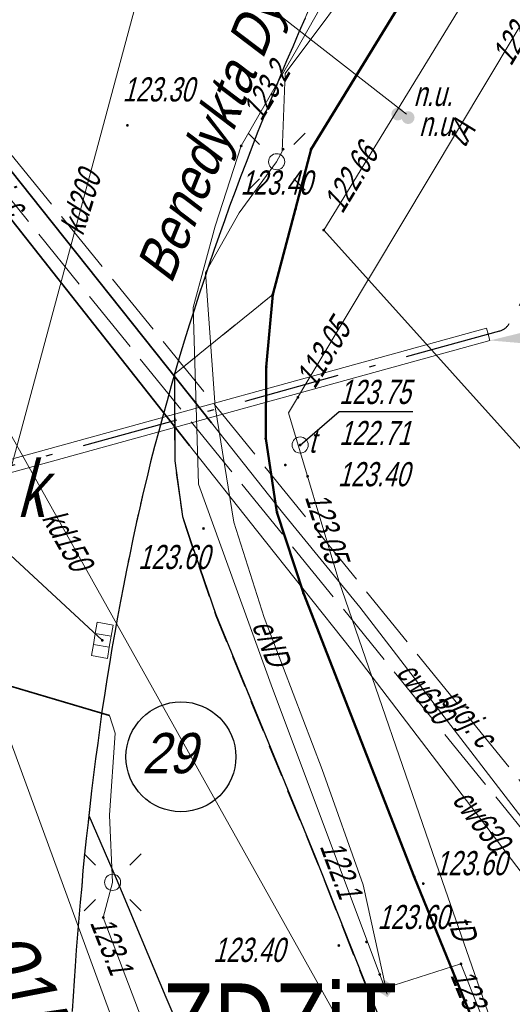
# Model space of a CAD drawing. Extents: x 7463256 to 7464485, y 5957341 to 5958260.
# Tile 84 of 256: x 7463676 to 7463692, y 5957455 to 5957485. Entities that reach past the tile are written whole.
import ezdxf
from ezdxf import colors
from ezdxf.entities.mleader import LeaderData, LeaderLine
from ezdxf.enums import TextEntityAlignment as Align
from ezdxf.math import Vec2, Vec3

# ---------------------------------------------------------------- set-up
doc = ezdxf.new("R2010")
doc.units = 0
doc.header["$MEASUREMENT"] = 0
for name, pattern in [('1.5_0.5', [2, 1.5, -0.5]), ('218-500', [1, 0.5, -0.5]), ('GAK', [5.2, 3, -1, 0.2, -1]), ('l219_500', [0]), ('mz1.0_0.5', [1.5, 1, -0.5]), ('mz2.0_0.5', [2.5, 2, -0.5])]:
    doc.linetypes.add(name, pattern=pattern)
doc.layers.get('0').update_dxf_attribs({"color": 2, "linetype": 'CONTINUOUS', "lineweight": 5})
for name, color, linetype in [('203-Punkt załamania granicy działki nie stabilizowany', 7, 'CONTINUOUS'), ('208-Numer lub nazwa obrębu', 7, 'CONTINUOUS'), ('218-Granica użytku', 7, 'CONTINUOUS'), ('219-Linia granicy', 7, 'CONTINUOUS'), ('994-Nazwa ulicy', 7, 'CONTINUOUS'), ('@dzialki', 6, 'CONTINUOUS'), ('chodnik (powierzchnia)', 7, 'CONTINUOUS'), ('jezdnia (powierzchnia)', 7, 'CONTINUOUS'), ('komora podziemna - przewód kanalizacyjny (powierzchnia)-Atr17', 7, 'CONTINUOUS'), ('kratka ściekowa (punkt)', 7, 'CONTINUOUS'), ('krawężnik (linia)', 7, 'CONTINUOUS'), ('latarnia na słupie lub maszcie (punkt)', 7, 'CONTINUOUS'), ('niezidentyfikowane urządzenie techniczne - siec wodociągowa (punkt)', 7, 'CONTINUOUS'), ('niezidentyfikowane urządzenie techniczne - siec wodociągowa (punkt)-Atr17', 7, 'CONTINUOUS'), ('przewód ciepłowniczy (linia)', 7, 'CONTINUOUS'), ('przewód ciepłowniczy (linia)-Atr1', 7, 'CONTINUOUS'), ('przewód ciepłowniczy - projektowany lub w budowie (linia) - ob. projektowany', 7, 'CONTINUOUS'), ('przewód ciepłowniczy - projektowany lub w budowie (linia) - ob. projektowany-Atr1', 7, 'CONTINUOUS'), ('przewód elektroenergetyczny (linia)', 7, 'CONTINUOUS'), ('przewód elektroenergetyczny (linia)-Atr1', 7, 'CONTINUOUS'), ('przewód gazowy (linia)', 7, 'CONTINUOUS'), ('przewód kanalizacyjny (linia)', 7, 'CONTINUOUS'), ('przewód kanalizacyjny (linia)-Atr1', 7, 'CONTINUOUS'), ('przewód telekomunikacyjny (linia)', 7, 'CONTINUOUS'), ('przewód telekomunikacyjny (linia)-Atr1', 7, 'CONTINUOUS'), ('przewód wodociągowy (linia)', 7, 'CONTINUOUS'), ('punkt o określonej wysokości (sieć elektroenergetyczna)', 7, 'CONTINUOUS'), ('punkt o określonej wysokości (sieć elektroenergetyczna)-Atr2', 7, 'CONTINUOUS'), ('punkt o określonej wysokości (sieć gazowa)', 7, 'CONTINUOUS'), ('punkt o określonej wysokości (sieć gazowa)-Atr2', 7, 'CONTINUOUS'), ('punkt o określonej wysokości (sieć kanalizacyjna)', 7, 'CONTINUOUS'), ('punkt o określonej wysokości (sieć telekomunikacyjna)', 7, 'CONTINUOUS'), ('punkt o określonej wysokości (sieć telekomunikacyjna)-Atr2', 7, 'CONTINUOUS'), ('punkt o określonej wysokości (sieć telekomunikacyjna)-Atr3', 7, 'CONTINUOUS'), ('punkt wysokościowy sztuczny', 7, 'CONTINUOUS'), ('punkt wysokościowy sztuczny-Atr2', 7, 'CONTINUOUS'), ('rura ochronna - przewód ciepłowniczy (linia)', 7, 'CONTINUOUS'), ('rura ochronna - przewód elektroenergetyczny (linia)', 7, 'CONTINUOUS'), ('słup (punkt)', 7, 'CONTINUOUS'), ('właz okrągły - siec telekomunikacyjna (punkt)', 7, 'CONTINUOUS'), ('właz okrągły - siec telekomunikacyjna (punkt)-Atr17', 7, 'CONTINUOUS'), ('złącze kablowe - siec elektroenergetyczna (punkt)', 7, 'CONTINUOUS')]:
    doc.layers.add(name, color=color, linetype=linetype)
for name, color, linetype, lineweight in [('@proj.rury', 7, 'CONTINUOUS', 20), ('____proj LSN', 1, 'CONTINUOUS', 5), ('OBMBS-21-18876-opis proj', 1, 'CONTINUOUS', 18)]:
    doc.layers.add(name, color=color, linetype=linetype, lineweight=lineweight)
doc.layers.add('@Właściciele', color=6, linetype='CONTINUOUS', lineweight=20, plot=False)
doc.styles.get("Standard").update_dxf_attribs({"font": 'txt', "width": 0.75})

# ---------------------------------------------------------------- blocks, each defined once
blk = doc.blocks.new('PW01')
at = {"linetype": 'Continuous', "lineweight": 13}
h = blk.add_hatch(color=0, dxfattribs=at)
edge = h.paths.add_edge_path()
edge.add_arc((0, 0), 0.045, 0, 360)
blk = doc.blocks.new('US05')
at = {"color": 0, "linetype": 'Continuous', "lineweight": 13}
for p, q in [((-0.525, -0.25), (-0.525, 0.25)), ((-0.525, 0.25), (-0.175, 0.25)), ((-0.175, -0.25), (-0.175, 0.25)), ((-0.175, 0.25), (0.175, 0.25)), ((0.175, -0.25), (0.175, 0.25)), ((0.175, 0.25), (0.525, 0.25)), ((0.525, -0.25), (0.525, 0.25)), ((-0.525, -0.25), (-0.175, -0.25)), ((-0.175, -0.25), (0.175, -0.25)), ((0.175, -0.25), (0.525, -0.25))]:
    blk.add_line(p, q, dxfattribs=at)
blk = doc.blocks.new('SM011')
at = {"color": 0, "linetype": 'Continuous', "lineweight": 13}
for p, q in [((-0.53, 0.531), (-0.883, 0.884)), ((0.531, 0.531), (0.884, 0.884)), ((-0.53, -0.53), (-0.883, -0.883)), ((0.531, -0.53), (0.884, -0.883))]:
    blk.add_line(p, q, dxfattribs=at)
blk = doc.blocks.new('SM04')
at = {"color": 0, "linetype": 'Continuous', "lineweight": 13}
blk.add_circle((0, 0), 0.25, dxfattribs=at)
blk = doc.blocks.new('PW02')
at = {"linetype": 'Continuous', "lineweight": 13}
h = blk.add_hatch(color=0, dxfattribs=at)
edge = h.paths.add_edge_path()
edge.add_arc((0, 0), 0.045, 0, 360)
blk = doc.blocks.new('US22')
at = {"color": 0, "linetype": 'Continuous', "lineweight": 13}
blk.add_circle((0, 0), 0.25, dxfattribs=at)
blk = doc.blocks.new('US29')
at = {"color": 0, "linetype": 'Continuous', "lineweight": 0}
blk.add_solid([(-0.193, -0.222), (-0.193, 0.178), (0.207, -0.222), (0.207, 0.178)], dxfattribs=at)
blk = doc.blocks.new('US30')
at = {"linetype": 'Continuous', "lineweight": 0}
h = blk.add_hatch(color=0, dxfattribs=at)
edge = h.paths.add_edge_path()
edge.add_arc((0, 0), 0.2, 0, 360)
blk = doc.blocks.new('203')
at = {"linetype": 'Continuous', "lineweight": 0}
h = blk.add_hatch(color=0, dxfattribs=at)
edge = h.paths.add_edge_path()
edge.add_arc((0, 0), 0.045, 0, 360)

msp = doc.modelspace()

# ---------------------------------------------------------------- linework, layer by layer
at = {"layer": '218-Granica użytku', "color": 3, "linetype": '218-500', "lineweight": 18, "flags": 128}
for points in [[(7463685.34, 5957481.22), (7463699.15, 5957503.75)], [(7463684.86, 5957479.37), (7463685.34, 5957481.22)], [(7463684.15, 5957476.71), (7463684.86, 5957479.37)], [(7463683.95, 5957474.46), (7463684.15, 5957476.71)], [(7463683.93, 5957472.24), (7463683.95, 5957474.46)], [(7463684.28, 5957469.96), (7463683.93, 5957472.24)], [(7463685.1, 5957467.44), (7463684.28, 5957469.96)], [(7463688.54, 5957458.64), (7463685.1, 5957467.44)], [(7463692.06, 5957450), (7463688.54, 5957458.64)]]:
    msp.add_lwpolyline(points, dxfattribs=at)
at = {"layer": '219-Linia granicy', "color": 3, "linetype": 'l219_500', "lineweight": 50, "flags": 128}
for points in [[(7463699.15, 5957503.75), (7463685.34, 5957481.22)], [(7463685.34, 5957481.22), (7463684.86, 5957479.37)], [(7463684.86, 5957479.37), (7463684.15, 5957476.71)], [(7463684.15, 5957476.71), (7463683.95, 5957474.46)], [(7463683.95, 5957474.46), (7463683.93, 5957472.24)], [(7463684.28, 5957469.96), (7463683.93, 5957472.24)], [(7463685.1, 5957467.44), (7463684.28, 5957469.96)], [(7463688.54, 5957458.64), (7463685.1, 5957467.44)], [(7463692.06, 5957450), (7463688.54, 5957458.64)]]:
    msp.add_lwpolyline(points, dxfattribs=at)
at = {"layer": '@dzialki', "lineweight": 30}
msp.add_circle((7463681.3, 5957462.365), 1.705, dxfattribs=at)
at = {"layer": '@proj.rury'}
for p, q in [((7463659.141, 5957466.949), (7463690.784, 5957475.67)), ((7463690.784, 5957475.67), (7463690.837, 5957475.478)), ((7463659.247, 5957466.563), (7463690.89, 5957475.285)), ((7463690.89, 5957475.285), (7463690.837, 5957475.478))]:
    msp.add_line(p, q, dxfattribs=at)
at = {"layer": 'chodnik (powierzchnia)', "color": 7, "linetype": 'mz1.0_0.5', "lineweight": 18, "flags": 128}
msp.add_lwpolyline([(7463684.15, 5957476.71), (7463681.1, 5957474.24), (7463681.13, 5957474.35), (7463681.27, 5957474.82), (7463681.41, 5957475.29), (7463681.56, 5957475.76), (7463681.71, 5957476.22), (7463681.86, 5957476.69), (7463682.01, 5957477.15), (7463682.17, 5957477.62), (7463682.32, 5957478.08), (7463682.49, 5957478.54), (7463682.65, 5957479), (7463682.81, 5957479.45), (7463682.98, 5957479.91), (7463683.15, 5957480.36), (7463683.32, 5957480.81), (7463683.5, 5957481.27), (7463683.67, 5957481.72), (7463683.85, 5957482.17), (7463684.03, 5957482.61), (7463684.21, 5957483.06), (7463684.39, 5957483.51), (7463684.58, 5957483.96), (7463684.77, 5957484.4), (7463684.96, 5957484.85), (7463685.15, 5957485.29), (7463685.35, 5957485.73), (7463685.55, 5957486.16), (7463685.76, 5957486.59), (7463685.97, 5957487.02), (7463686.19, 5957487.45), (7463686.42, 5957487.87), (7463686.65, 5957488.29), (7463686.89, 5957488.7), (7463687.14, 5957489.11), (7463687.39, 5957489.52), (7463696.94, 5957505.36), (7463700.32, 5957510.77), (7463700.31, 5957510.77), (7463703.33, 5957511.61), (7463716.54, 5957530.41), (7463716.06, 5957530.69), (7463725.52, 5957546.07), (7463726.49, 5957547.9), (7463727.04, 5957547.64), (7463737.29, 5957566.06), (7463738.77, 5957566.02), (7463740.12, 5957565.67), (7463741.42, 5957565.08), (7463738.09, 5957559.3), (7463734.01, 5957551.93), (7463733.52, 5957550.92), (7463729.63, 5957544.14), (7463727.92, 5957541.24), (7463719.88, 5957528.11), (7463715.87, 5957522.25), (7463704.74, 5957506.57), (7463704.75, 5957506.57), (7463700.93, 5957505.96), (7463699.58, 5957503.72), (7463695.24, 5957496.57), (7463694.43, 5957496.16), (7463689.6, 5957488.14), (7463685.34, 5957481.22), (7463684.86, 5957479.37)], close=True, dxfattribs=at)
msp.add_lwpolyline([(7463691.135, 5957439.031), (7463691.26, 5957440.16), (7463691.37, 5957441.09), (7463691.2, 5957443.13), (7463690.99, 5957444.4), (7463690.72, 5957445.69), (7463690.22, 5957447.06), (7463689.79, 5957448.13), (7463688.83, 5957450.77), (7463688.41, 5957451.85), (7463686.92, 5957455.54), (7463685.46, 5957459.25), (7463683.92, 5957462.99), (7463682.38, 5957466.74), (7463681.64, 5957468.91), (7463681.35, 5957469.78), (7463681.11, 5957471.51), (7463681.1, 5957474.24), (7463684.15, 5957476.71), (7463683.95, 5957474.46), (7463683.93, 5957472.24), (7463684.28, 5957469.96), (7463685.1, 5957467.44), (7463688.54, 5957458.64), (7463692.06, 5957450), (7463693.1, 5957447.03), (7463693.83, 5957442.54), (7463693.889, 5957441.063)], dxfattribs=at)
at = {"layer": 'jezdnia (powierzchnia)', "color": 7, "linetype": '1.5_0.5', "lineweight": 18, "flags": 128}
msp.add_lwpolyline([(7464435.78, 5957969.39), (7464432.43, 5957972.86), (7464429.42, 5957974.41), (7464426.04, 5957975.11), (7464423.57, 5957975.29), (7464415.47, 5957975.65), (7464371.24, 5957977.61), (7464365.3, 5957977.72), (7464358.84, 5957977.54), (7464346.65, 5957976.28), (7464334.12, 5957974.86), (7464314.08, 5957972.37), (7464311.27, 5957971.79), (7464308.65, 5957970.79), (7464306.54, 5957969.49), (7464304.63, 5957967.74), (7464302.38, 5957964.84), (7464301.74, 5957963.57), (7464301.19, 5957962.16), (7464300.69, 5957960.13), (7464300.42, 5957957.35), (7464300.44, 5957956.63), (7464301.34, 5957947.07), (7464297.39, 5957932.65), (7464296.35, 5957938.67), (7464295.41, 5957944.67), (7464295.17, 5957946.64), (7464294.07, 5957955.56), (7464293.61, 5957956.95), (7464292.71, 5957958.8), (7464291.04, 5957961.16), (7464288.7, 5957963.43), (7464286.48, 5957964.87), (7464282.67, 5957966.24), (7464279.68, 5957966.6), (7464275.55, 5957966.1), (7464272.53, 5957965.24), (7464268.15, 5957963.7), (7464261.6, 5957961.09), (7464256.13, 5957958.63), (7464254.19, 5957957.73), (7464203.13, 5957927.95), (7464201.44, 5957926.95), (7464180.61, 5957914.62), (7464165.37, 5957905.54), (7464161.93, 5957903.53), (7464100.25, 5957867.28), (7464064.71, 5957846.22), (7464055.2, 5957840.55), (7464053.84, 5957839.49), (7464052.69, 5957837.84), (7464051.91, 5957836.3), (7464051.31, 5957834.34), (7464051.05, 5957832.31), (7464051.31, 5957830.32), (7464051.63, 5957829.49), (7464053.32, 5957826.48), (7464047.06, 5957824.65), (7464046.37, 5957825.86), (7464044.81, 5957827.52), (7464043.6, 5957828.27), (7464042.09, 5957829.03), (7464040.11, 5957829.49), (7464038.12, 5957829.49), (7464036.05, 5957829.05), (7464034.47, 5957828.33), (7463990.77, 5957802.57), (7463984.67, 5957799.1), (7463963.97, 5957788.11), (7463953.9, 5957782.45), (7463916.77, 5957760.61), (7463915.43, 5957759.41), (7463915.19, 5957759.06), (7463914.98, 5957758.7), (7463914.81, 5957758.32), (7463914.66, 5957757.92), (7463914.55, 5957757.51), (7463914.48, 5957757.1), (7463914.44, 5957756.68), (7463914.43, 5957756.26), (7463914.83, 5957754.63), (7463915.69, 5957753.07), (7463915.97, 5957752.41), (7463916.13, 5957752.13), (7463917.59, 5957749.55), (7463915.13, 5957748.12), (7463913.12, 5957750.74), (7463911.87, 5957752.81), (7463910.63, 5957754.01), (7463910.25, 5957754.23), (7463909.85, 5957754.42), (7463909.44, 5957754.57), (7463909.02, 5957754.68), (7463908.58, 5957754.76), (7463908.15, 5957754.79), (7463907.71, 5957754.78), (7463907.27, 5957754.73), (7463905.57, 5957754.08), (7463866.26, 5957731.41), (7463858.61, 5957727.02), (7463857.72, 5957725.98), (7463855.16, 5957717.14), (7463854.76, 5957719.2), (7463853.89, 5957720.78), (7463852.79, 5957721.69), (7463851.14, 5957722.42), (7463850.42, 5957722.32), (7463846.1, 5957719.79), (7463840.56, 5957716.65), (7463836.11, 5957713.89), (7463831.61, 5957710.47), (7463828.31, 5957707.66), (7463822.22, 5957701.89), (7463817.3, 5957696.82), (7463812.7, 5957691.61), (7463812.45, 5957691.34), (7463806.98, 5957684.37), (7463803.64, 5957679.75), (7463801.45, 5957676.28), (7463793.55, 5957663.48), (7463792.86, 5957661.7), (7463792.97, 5957659.75), (7463793.77, 5957657.97), (7463795.13, 5957656.54), (7463794.29, 5957652.43), (7463792.69, 5957652.63), (7463790.95, 5957652.54), (7463789.5, 5957652.32), (7463787.98, 5957651.93), (7463786.22, 5957650.98), (7463785.18, 5957649.81), (7463783.63, 5957647.28), (7463741.4, 5957578.12), (7463740.09, 5957575.93), (7463739.68, 5957574.67), (7463739.8, 5957572.76), (7463740.25, 5957571.39), (7463740.85, 5957570.49), (7463741.87, 5957569.43), (7463743.26, 5957568.37), (7463741.42, 5957565.08), (7463740.12, 5957565.67), (7463738.77, 5957566.02), (7463737.29, 5957566.06), (7463735.98, 5957565.85), (7463734.34, 5957565.14), (7463733.02, 5957564.22), (7463732.29, 5957563.18), (7463701.08, 5957512.16), (7463700.31, 5957510.77), (7463700.32, 5957510.77), (7463696.94, 5957505.36), (7463687.39, 5957489.52), (7463687.14, 5957489.11), (7463686.89, 5957488.7), (7463686.65, 5957488.29), (7463686.42, 5957487.87), (7463686.19, 5957487.45), (7463685.97, 5957487.02), (7463685.76, 5957486.59), (7463685.55, 5957486.16), (7463685.35, 5957485.73), (7463685.15, 5957485.29), (7463684.96, 5957484.85), (7463684.77, 5957484.4), (7463684.58, 5957483.96), (7463684.39, 5957483.51), (7463684.21, 5957483.06), (7463684.03, 5957482.61), (7463683.85, 5957482.17), (7463683.67, 5957481.72), (7463683.5, 5957481.27), (7463683.32, 5957480.81), (7463683.15, 5957480.36), (7463682.98, 5957479.91), (7463682.81, 5957479.45), (7463682.65, 5957479), (7463682.49, 5957478.54), (7463682.32, 5957478.08), (7463682.17, 5957477.62), (7463682.01, 5957477.15), (7463681.86, 5957476.69), (7463681.71, 5957476.22), (7463681.56, 5957475.76), (7463681.41, 5957475.29), (7463681.27, 5957474.82), (7463681.13, 5957474.35), (7463681, 5957473.88), (7463680.87, 5957473.41), (7463680.74, 5957472.94), (7463680.61, 5957472.47), (7463680.48, 5957471.99), (7463680.36, 5957471.52), (7463680.25, 5957471.05), (7463680.13, 5957470.57), (7463680.02, 5957470.09), (7463679.91, 5957469.61), (7463679.81, 5957469.12), (7463679.71, 5957468.64), (7463679.61, 5957468.16), (7463679.52, 5957467.67), (7463679.42, 5957467.19), (7463679.33, 5957466.7), (7463679.25, 5957466.22), (7463679.16, 5957465.73), (7463679.08, 5957465.25), (7463679, 5957464.76), (7463678.93, 5957464.27), (7463678.85, 5957463.78), (7463678.78, 5957463.28), (7463678.72, 5957462.79), (7463678.65, 5957462.3), (7463678.59, 5957461.81), (7463678.53, 5957461.31), (7463678.47, 5957460.82), (7463678.42, 5957460.33), (7463678.36, 5957459.83), (7463678.31, 5957459.34), (7463678.26, 5957458.84), (7463678.22, 5957458.35), (7463678.17, 5957457.85), (7463678.13, 5957457.36), (7463678.09, 5957456.86), (7463678.05, 5957456.37), (7463678.02, 5957455.87), (7463677.99, 5957455.41), (7463677.96, 5957454.94), (7463677.93, 5957454.48), (7463677.91, 5957454.01), (7463677.89, 5957453.55), (7463677.87, 5957453.08), (7463677.86, 5957452.62), (7463677.85, 5957452.15), (7463677.84, 5957451.69), (7463677.84, 5957451.22), (7463677.84, 5957450.76), (7463677.85, 5957450.29), (7463677.86, 5957449.83), (7463677.87, 5957449.36), (7463670.59, 5957467.12), (7463670.68, 5957467.58), (7463670.78, 5957468.04), (7463670.89, 5957468.5), (7463670.99, 5957468.96), (7463671.11, 5957469.42), (7463671.22, 5957469.87), (7463671.34, 5957470.33), (7463671.46, 5957470.78), (7463671.59, 5957471.24), (7463671.72, 5957471.69), (7463671.86, 5957472.14), (7463672, 5957472.59), (7463672.14, 5957473.04), (7463673.46, 5957477.28), (7463673.58, 5957477.76), (7463673.68, 5957478.24), (7463673.77, 5957478.73), (7463673.84, 5957479.22), (7463673.89, 5957479.71), (7463673.93, 5957480.2), (7463673.95, 5957480.7), (7463673.95, 5957481.19), (7463673.93, 5957481.63), (7463673.91, 5957482.08), (7463673.86, 5957482.52), (7463673.81, 5957482.96), (7463673.74, 5957483.4), (7463673.66, 5957483.84), (7463673.57, 5957484.28), (7463673.47, 5957484.71), (7463673.35, 5957485.14), (7463673.2, 5957485.61), (7463673.02, 5957486.08), (7463672.82, 5957486.54), (7463672.6, 5957486.99), (7463672.36, 5957487.42), (7463672.1, 5957487.85), (7463671.82, 5957488.26), (7463671.52, 5957488.66), (7463671.25, 5957489.02), (7463670.95, 5957489.36), (7463670.64, 5957489.68), (7463670.3, 5957489.97), (7463669.95, 5957490.25), (7463669.57, 5957490.5), (7463669.19, 5957490.73), (7463668.78, 5957490.93), (7463668.37, 5957491.1), (7463667.96, 5957491.31), (7463667.54, 5957491.51), (7463667.12, 5957491.7), (7463666.7, 5957491.89), (7463666.27, 5957492.06), (7463665.84, 5957492.23), (7463665.41, 5957492.38), (7463664.97, 5957492.53), (7463642.84, 5957508.24), (7463669.89, 5957497.69), (7463670.31, 5957497.52), (7463670.74, 5957497.36), (7463671.18, 5957497.22), (7463671.62, 5957497.11), (7463672.07, 5957497.01), (7463672.52, 5957496.93), (7463672.97, 5957496.87), (7463673.43, 5957496.83), (7463673.89, 5957496.8), (7463674.34, 5957496.8), (7463674.8, 5957496.82), (7463675.3, 5957496.85), (7463675.79, 5957496.9), (7463676.29, 5957496.96), (7463676.78, 5957497.02), (7463677.27, 5957497.1), (7463677.76, 5957497.19), (7463678.25, 5957497.29), (7463678.74, 5957497.4), (7463679.22, 5957497.52), (7463679.7, 5957497.65), (7463680.18, 5957497.79), (7463680.66, 5957497.94), (7463681.12, 5957498.11), (7463681.59, 5957498.29), (7463682.05, 5957498.49), (7463682.49, 5957498.71), (7463682.94, 5957498.94), (7463683.37, 5957499.19), (7463683.81, 5957499.43), (7463684.24, 5957499.68), (7463684.65, 5957499.96), (7463685.06, 5957500.25), (7463685.45, 5957500.55), (7463685.83, 5957500.88), (7463686.2, 5957501.21), (7463686.55, 5957501.56), (7463686.89, 5957501.93), (7463688.47, 5957503.86), (7463689.58, 5957505.52), (7463695.05, 5957514.51), (7463697.35, 5957517.63), (7463699.52, 5957521.26), (7463701.68, 5957524.9), (7463703.98, 5957528.54), (7463706.45, 5957532.61), (7463709.76, 5957538.71), (7463712.45, 5957543.07), (7463719.87, 5957554.72), (7463722.1, 5957558.36), (7463724.25, 5957562.41), (7463732.9, 5957576.65), (7463767.27, 5957632.9), (7463796.54, 5957680.74), (7463799.31, 5957684.89), (7463802.28, 5957688.92), (7463805.13, 5957692.62), (7463808.07, 5957696.14), (7463812, 5957700.58), (7463813.05, 5957701.59), (7463815.17, 5957703.91), (7463818.63, 5957707.32), (7463821.81, 5957710.38), (7463824, 5957712.35), (7463825.06, 5957713.31), (7463827.47, 5957715.22), (7463831.55, 5957718.14), (7463834.51, 5957720.09), (7463871.58, 5957742.02), (7463872.84, 5957742.74), (7463873.73, 5957743.25), (7463884.95, 5957749.82), (7463947.94, 5957787.04), (7463958.13, 5957793.13), (7463978.66, 5957805.82), (7463992.86, 5957814.5), (7464021.02, 5957831.03), (7464036.35, 5957840.19), (7464045.52, 5957845.62), (7464072.76, 5957861.89), (7464098.08, 5957876.78), (7464143.2, 5957903.29), (7464143.83, 5957904.35), (7464144.42, 5957906.04), (7464144.87, 5957907.87), (7464144.93, 5957908.37), (7464145, 5957909.96), (7464144.74, 5957911.42), (7464152.37, 5957912.8), (7464152.74, 5957912.55), (7464154.03, 5957911.87), (7464155.59, 5957911.35), (7464156.76, 5957911.33), (7464160.57, 5957913.58), (7464192.28, 5957932.28), (7464213.7, 5957945.07), (7464214.43, 5957945.48), (7464238.65, 5957959.71), (7464249.15, 5957965.6), (7464251.26, 5957966.66), (7464253.69, 5957967.84), (7464257.35, 5957969.46), (7464261.98, 5957971.33), (7464263.31, 5957972), (7464273.13, 5957975.13), (7464277.92, 5957976.24), (7464280.42, 5957977.04), (7464282.71, 5957978.14), (7464285.69, 5957980.47), (7464287.52, 5957982.76), (7464288.9, 5957985.47), (7464289.81, 5957990.22), (7464289.57, 5957993.19), (7464288.87, 5958000.11), (7464295.35, 5958000.29), (7464295.83, 5957995.88), (7464296.53, 5957992.32), (7464297.86, 5957989.04), (7464299.36, 5957986.74), (7464301.71, 5957984.36), (7464305.3, 5957982.36), (7464307.82, 5957981.66), (7464311.17, 5957981.45), (7464364.74, 5957987.95), (7464391.32, 5957991.11), (7464398.1, 5957991.95), (7464414.27, 5957994.02), (7464414.84, 5957994.09), (7464425.44, 5957995.47), (7464427.97, 5957995.83), (7464434.5, 5957997.95), (7464434.9, 5957998.22), (7464435.3, 5957998.5), (7464435.68, 5957998.8), (7464436.05, 5957999.11), (7464436.4, 5957999.44), (7464436.74, 5957999.78), (7464437.07, 5958000.13), (7464437.39, 5958000.5), (7464437.69, 5958000.88), (7464437.97, 5958001.27), (7464438.24, 5958001.67), (7464438.49, 5958002.08), (7464438.73, 5958002.5), (7464438.95, 5958002.94), (7464439.15, 5958003.37), (7464439.33, 5958003.82), (7464439.5, 5958004.28), (7464439.65, 5958004.74), (7464439.78, 5958005.2), (7464439.89, 5958005.67), (7464439.98, 5958006.15), (7464440.05, 5958006.62), (7464440.11, 5958007.1), (7464440.14, 5958007.59), (7464440.16, 5958008.07), (7464437.87, 5957962.55), (7464436.62, 5957968.02)], close=True, dxfattribs=at)
msp.add_lwpolyline([(7463684.238, 5957433.944), (7463684.8, 5957436.23), (7463684.93, 5957437.11), (7463685.35, 5957440.46), (7463685.37, 5957441.01), (7463685.24, 5957443.02), (7463685.08, 5957444.17), (7463684.18, 5957446.92), (7463683.81, 5957447.82), (7463682.34, 5957451.37), (7463680.83, 5957454.91), (7463679.29, 5957458.59), (7463678.44, 5957460.54), (7463678.47, 5957460.82), (7463678.53, 5957461.31), (7463678.59, 5957461.81), (7463678.65, 5957462.3), (7463678.72, 5957462.79), (7463678.78, 5957463.28), (7463678.85, 5957463.78), (7463678.93, 5957464.27), (7463679, 5957464.76), (7463679.08, 5957465.25), (7463679.16, 5957465.73), (7463679.25, 5957466.22), (7463679.33, 5957466.7), (7463679.42, 5957467.19), (7463679.52, 5957467.67), (7463679.61, 5957468.16), (7463679.71, 5957468.64), (7463679.81, 5957469.12), (7463679.91, 5957469.61), (7463680.02, 5957470.09), (7463680.13, 5957470.57), (7463680.25, 5957471.05), (7463680.36, 5957471.52), (7463680.48, 5957471.99), (7463680.61, 5957472.47), (7463680.74, 5957472.94), (7463680.87, 5957473.41), (7463681, 5957473.88), (7463681.1, 5957474.24), (7463681.11, 5957471.55), (7463681.35, 5957469.82), (7463681.64, 5957468.95), (7463682.38, 5957466.78), (7463683.92, 5957463.03), (7463685.46, 5957459.29), (7463686.92, 5957455.58), (7463688.41, 5957451.89), (7463688.83, 5957450.81), (7463689.79, 5957448.17), (7463690.22, 5957447.1), (7463690.72, 5957445.73), (7463690.99, 5957444.44), (7463691.2, 5957443.17), (7463691.37, 5957441.13), (7463691.26, 5957440.2), (7463691.13, 5957439.028)], dxfattribs=at)
at = {"layer": 'krawężnik (linia)', "color": 7, "linetype": 'Continuous', "lineweight": 25, "flags": 128}
for points in [[(7463685.15, 5957485.29), (7463684.96, 5957484.85), (7463684.77, 5957484.4), (7463684.58, 5957483.96), (7463684.39, 5957483.51), (7463684.21, 5957483.06), (7463684.03, 5957482.61), (7463683.85, 5957482.17), (7463683.67, 5957481.72), (7463683.5, 5957481.27), (7463683.32, 5957480.81), (7463683.15, 5957480.36), (7463682.98, 5957479.91), (7463682.81, 5957479.45), (7463682.65, 5957479), (7463682.49, 5957478.54), (7463682.32, 5957478.08), (7463682.17, 5957477.62), (7463682.01, 5957477.15), (7463681.86, 5957476.69), (7463681.71, 5957476.22), (7463681.56, 5957475.76), (7463681.41, 5957475.29), (7463681.27, 5957474.82), (7463681.13, 5957474.35), (7463681, 5957473.88), (7463680.87, 5957473.41), (7463680.74, 5957472.94), (7463680.61, 5957472.47), (7463680.48, 5957471.99), (7463680.36, 5957471.52), (7463680.25, 5957471.05), (7463680.13, 5957470.57), (7463680.02, 5957470.09), (7463679.91, 5957469.61), (7463679.81, 5957469.12), (7463679.71, 5957468.64), (7463679.61, 5957468.16), (7463679.52, 5957467.67), (7463679.42, 5957467.19), (7463679.33, 5957466.7), (7463679.25, 5957466.22), (7463679.16, 5957465.73), (7463679.08, 5957465.25), (7463679, 5957464.76), (7463678.93, 5957464.27), (7463678.85, 5957463.78), (7463678.78, 5957463.28), (7463678.72, 5957462.79), (7463678.65, 5957462.3), (7463678.59, 5957461.81), (7463678.53, 5957461.31), (7463678.47, 5957460.82), (7463678.42, 5957460.33), (7463678.36, 5957459.83), (7463678.31, 5957459.34), (7463678.26, 5957458.84), (7463678.22, 5957458.35), (7463678.17, 5957457.85), (7463678.13, 5957457.36), (7463678.09, 5957456.86), (7463678.05, 5957456.37), (7463678.02, 5957455.87), (7463677.99, 5957455.41), (7463677.96, 5957454.94), (7463677.93, 5957454.48)], [(7463681.1, 5957474.24), (7463681.11, 5957471.55), (7463681.35, 5957469.82), (7463681.64, 5957468.95), (7463682.38, 5957466.78), (7463683.92, 5957463.03), (7463685.46, 5957459.29), (7463686.92, 5957455.58), (7463688.41, 5957451.89), (7463688.83, 5957450.81), (7463689.79, 5957448.17), (7463690.22, 5957447.1), (7463690.72, 5957445.73), (7463690.99, 5957444.44), (7463691.2, 5957443.17), (7463691.37, 5957441.13), (7463691.26, 5957440.2), (7463691.13, 5957439.028)], [(7463678.44, 5957460.54), (7463679.29, 5957458.59), (7463680.83, 5957454.91), (7463682.34, 5957451.37), (7463683.81, 5957447.82), (7463684.18, 5957446.92), (7463685.08, 5957444.17), (7463685.24, 5957443.02), (7463685.37, 5957441.01), (7463685.35, 5957440.46), (7463684.93, 5957437.11), (7463684.8, 5957436.23), (7463684.238, 5957433.944)]]:
    msp.add_lwpolyline(points, dxfattribs=at)
at = {"layer": 'przewód ciepłowniczy (linia)', "color": 212, "linetype": 'Continuous', "lineweight": 18, "flags": 128}
for points in [[(7463669.55, 5957488.81), (7463670.57, 5957487.41), (7463671.12, 5957486.72), (7463676.98, 5957479.35), (7463682.25, 5957472.73), (7463684.45, 5957469.95), (7463686.85, 5957467.01), (7463694.18, 5957457.47), (7463694.56, 5957457.06), (7463695.02, 5957456.7), (7463695.51, 5957456.71), (7463696, 5957456.77), (7463696.47, 5957457.12), (7463706.64, 5957463.35), (7463712.6, 5957466.83), (7463713.24, 5957467.24), (7463714.95, 5957467.7)], [(7463714.95, 5957467.7), (7463713.76, 5957466.46), (7463713.09, 5957466.07), (7463706.4, 5957462.04), (7463696.14, 5957455.8), (7463695.7, 5957455.44), (7463695.25, 5957455.29), (7463694.73, 5957455.36), (7463694.3, 5957455.63), (7463693.89, 5957456.13), (7463686.6, 5957465.67), (7463683.65, 5957469.4), (7463681.57, 5957472.03), (7463676.21, 5957478.82), (7463670.51, 5957486.03), (7463670.22, 5957486.4), (7463668.77, 5957488.25)]]:
    msp.add_lwpolyline(points, dxfattribs=at)
at = {"layer": 'przewód ciepłowniczy - projektowany lub w budowie (linia) - ob. projektowany', "color": 212, "linetype": 'mz2.0_0.5', "lineweight": 18, "flags": 128}
for points in [[(7463668.14, 5957490.77), (7463695.62, 5957456.95), (7463717.02, 5957471.18), (7463738.99, 5957512.97), (7463727.62, 5957518.36), (7463733.54, 5957530.34), (7463741.06, 5957526.71), (7463791.26, 5957624.54), (7463783.84, 5957628.41), (7463789.4, 5957639.16), (7463797.8, 5957634.94), (7463827.45, 5957686.81)], [(7463667.43, 5957490.23), (7463695.43, 5957455.75), (7463717.71, 5957470.56), (7463740.22, 5957513.38), (7463728.83, 5957518.78), (7463733.95, 5957529.14), (7463741.46, 5957525.52), (7463792.47, 5957624.93), (7463785.05, 5957628.8), (7463789.79, 5957637.95), (7463798.16, 5957633.75), (7463828.18, 5957686.27)]]:
    msp.add_lwpolyline(points, dxfattribs=at)
at = {"layer": 'przewód elektroenergetyczny (linia)', "color": 1, "linetype": 'Continuous', "lineweight": 18, "flags": 128}
for points in [[(7463723.68, 5957538.79), (7463719.98, 5957532.54), (7463714.69, 5957523.79), (7463711.29, 5957518.3), (7463705.75, 5957509.01), (7463701.29, 5957511.25), (7463698.43, 5957506.89), (7463694.49, 5957500.63), (7463692.13, 5957497.21), (7463691.97, 5957496.93), (7463689.39, 5957492.26), (7463684.93, 5957484.38), (7463683.17, 5957481.32), (7463682.36, 5957478.83), (7463681.68, 5957476.31), (7463681.85, 5957470.83), (7463684.14, 5957464.49), (7463687.7, 5957455)], [(7463651.47, 5957496.38), (7463650.89, 5957495.99), (7463651.45, 5957495.1), (7463658.11, 5957483.84), (7463664.68, 5957470.74), (7463665.43, 5957468.31), (7463666.07, 5957467.63), (7463669.86, 5957466.38), (7463679.08, 5957463.65), (7463679.26, 5957463.1), (7463679.08, 5957460.55), (7463679.18, 5957458.47), (7463678.89, 5957457.38), (7463682.46, 5957447.99), (7463683.66, 5957444.56), (7463683.97, 5957442.29), (7463683.88, 5957438.47), (7463683.39, 5957434.22), (7463680.69, 5957434.16), (7463680.6, 5957432.55), (7463680.921, 5957431.497)], [(7463684.53, 5957483.57), (7463687.21, 5957487.16)], [(7463684.53, 5957483.57), (7463684.44, 5957481.15), (7463684.27, 5957480.83), (7463683.11, 5957479.25), (7463682.06, 5957477.39)], [(7463682.36, 5957473.22), (7463682.06, 5957477.39)], [(7463687.66, 5957455.2), (7463686.96, 5957458.39), (7463685.68, 5957461.97), (7463683.88, 5957466.69), (7463682.94, 5957469.65), (7463682.36, 5957473.22)], [(7463687.66, 5957455.2), (7463689.99, 5957455.94), (7463693.8, 5957446.36), (7463694.09, 5957444.24)]]:
    msp.add_lwpolyline(points, dxfattribs=at)
at = {"layer": 'przewód gazowy (linia)', "color": 40, "linetype": 'Continuous', "lineweight": 18, "flags": 128}
msp.add_lwpolyline([(7463725.44, 5957532.73), (7463719.47, 5957523.22), (7463716.46, 5957518.15), (7463710.63, 5957508.81), (7463707.91, 5957504.27), (7463700.39, 5957502.92), (7463697.28, 5957497.72), (7463690.31, 5957486.19), (7463685.73, 5957478.71), (7463693.72, 5957469.83), (7463695.46, 5957467.75), (7463695.66, 5957462.39), (7463695.89, 5957458.42), (7463696.05, 5957452.91)], dxfattribs=at)
at = {"layer": 'przewód kanalizacyjny (linia)', "color": 34, "linetype": 'Continuous', "lineweight": 18, "flags": 128}
for points in [[(7463676.242, 5957428.046), (7463672.88, 5957441.54), (7463675.43, 5957469.15), (7463680.9, 5957489.45), (7463685.86, 5957496.6), (7463680.9, 5957489.45), (7463680.42, 5957489.79), (7463676.5, 5957492.57), (7463676.02, 5957492.91), (7463669.73, 5957483.58)], [(7463669.73, 5957483.58), (7463692.7, 5957442.57), (7463689.557, 5957437.867)], [(7463669.73, 5957483.58), (7463692.7, 5957442.57), (7463689.557, 5957437.867)], [(7463669.73, 5957483.58), (7463692.7, 5957442.57), (7463689.557, 5957437.867)], [(7463669.73, 5957483.58), (7463692.7, 5957442.57), (7463689.557, 5957437.867)], [(7463671.16, 5957468.06), (7463675.43, 5957469.15), (7463678.86, 5957465.98)]]:
    msp.add_lwpolyline(points, dxfattribs=at)
at = {"layer": 'przewód telekomunikacyjny (linia)', "color": 30, "linetype": 'Continuous', "lineweight": 18, "flags": 128}
for points in [[(7463693.4, 5957487.69), (7463684.64, 5957473.04)], [(7463684.64, 5957473.04), (7463686.2, 5957467.83), (7463689.42, 5957458.5), (7463693.31, 5957447.31), (7463695.074, 5957441.937)]]:
    msp.add_lwpolyline(points, dxfattribs=at)
at = {"layer": 'przewód wodociągowy (linia)', "color": 5, "linetype": 'Continuous', "lineweight": 18, "flags": 128}
for points in [[(7463605.819, 5957592.11), (7463605.94, 5957591.5), (7463608.48, 5957579.79), (7463611.59, 5957562.55), (7463620.48, 5957538.45), (7463622.31, 5957535.35), (7463626.17, 5957530.51), (7463626.87, 5957529.92), (7463629.64, 5957527.19), (7463630.86, 5957526.03), (7463641.3, 5957516.12), (7463648.51, 5957509.23), (7463653.76, 5957505.48), (7463663.56, 5957493.19), (7463673.71, 5957469.12), (7463683.87, 5957441.37), (7463685.44, 5957440.3), (7463689.36, 5957437.722)], [(7463673.55, 5957492.53), (7463677.56, 5957490.34), (7463683.04, 5957486.41), (7463688.3, 5957482.31)]]:
    msp.add_lwpolyline(points, dxfattribs=at)
at = {"layer": 'punkt o określonej wysokości (sieć telekomunikacyjna)-Atr2', "color": 7, "flags": 128}
msp.add_lwpolyline([(7463685, 5957472.04), (7463686.21, 5957473.08), (7463688.493, 5957473.08)], dxfattribs=at)
at = {"layer": 'rura ochronna - przewód ciepłowniczy (linia)', "color": 212, "linetype": 'Continuous', "lineweight": 35, "flags": 128}
for points in [[(7463671.12, 5957486.72), (7463676.98, 5957479.35), (7463682.25, 5957472.73)], [(7463681.57, 5957472.03), (7463676.21, 5957478.82), (7463670.51, 5957486.03)]]:
    msp.add_lwpolyline(points, dxfattribs=at)
at = {"layer": 'rura ochronna - przewód elektroenergetyczny (linia)', "color": 1, "linetype": 'Continuous', "lineweight": 35, "flags": 128}
msp.add_lwpolyline([(7463679.08, 5957463.65), (7463669.86, 5957466.38)], dxfattribs=at)

# ---------------------------------------------------------------- block references
at = {"layer": '203-Punkt załamania granicy działki nie stabilizowany', "color": 3, "linetype": 'Continuous', "lineweight": 18}
for p in [(7463685.34, 5957481.22), (7463684.86, 5957479.37), (7463684.15, 5957476.71), (7463683.95, 5957474.46), (7463683.93, 5957472.24), (7463684.28, 5957469.96), (7463685.1, 5957467.44), (7463688.54, 5957458.64)]:
    msp.add_blockref('203', p, dxfattribs=at)
at = {"layer": 'kratka ściekowa (punkt)', "color": 7, "linetype": 'Continuous', "lineweight": 18, "rotation": 80.2}
msp.add_blockref('US05', (7463678.86, 5957465.98), dxfattribs=at)
at = {"layer": 'latarnia na słupie lub maszcie (punkt)', "color": 7, "linetype": 'Continuous', "lineweight": 18}
for p in [(7463684.27, 5957480.83), (7463679.18, 5957458.47)]:
    msp.add_blockref('SM011', p, dxfattribs=at)
at = {"layer": 'niezidentyfikowane urządzenie techniczne - siec wodociągowa (punkt)', "color": 7, "linetype": 'Continuous', "lineweight": 13}
for p in [(7463688.03, 5957482.31), (7463688.35, 5957482.2)]:
    msp.add_blockref('US30', p, dxfattribs=at)
at = {"layer": 'punkt o określonej wysokości (sieć elektroenergetyczna)', "color": 1, "linetype": 'Continuous', "lineweight": 13}
for p in [(7463683.17, 5957481.32), (7463678.89, 5957457.38), (7463689.99, 5957455.94)]:
    msp.add_blockref('PW01', p, dxfattribs=at)
at = {"layer": 'punkt o określonej wysokości (sieć elektroenergetyczna)', "color": 1, "linetype": 'Continuous', "lineweight": 13, "rotation": 290.563}
msp.add_blockref('PW01', (7463687.47, 5957455.61), dxfattribs=at)
at = {"layer": 'punkt o określonej wysokości (sieć gazowa)', "color": 40, "linetype": 'Continuous', "lineweight": 13}
msp.add_blockref('PW01', (7463685.73, 5957478.71), dxfattribs=at)
at = {"layer": 'punkt o określonej wysokości (sieć kanalizacyjna)', "color": 34, "linetype": 'Continuous', "lineweight": 13, "rotation": 80.2}
msp.add_blockref('PW01', (7463678.86, 5957465.98), dxfattribs=at)
at = {"layer": 'punkt o określonej wysokości (sieć telekomunikacyjna)', "color": 30, "linetype": 'Continuous', "lineweight": 13}
for p in [(7463684.93, 5957473.52), (7463685.23, 5957471.07)]:
    msp.add_blockref('PW01', p, dxfattribs=at)
at = {"layer": 'punkt o określonej wysokości (sieć telekomunikacyjna)', "color": 30, "linetype": 'Continuous', "lineweight": 13, "rotation": 87.94999999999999}
msp.add_blockref('PW01', (7463685, 5957472.04), dxfattribs=at)
at = {"layer": 'punkt wysokościowy sztuczny', "color": 7, "linetype": 'Continuous', "lineweight": 13}
for p in [(7463679.64, 5957481.96), (7463684.47, 5957481.22), (7463684.54, 5957471.42), (7463682, 5957469.45), (7463688.82, 5957458.43), (7463687.06, 5957456.62), (7463686.2, 5957456.51)]:
    msp.add_blockref('PW02', p, dxfattribs=at)
at = {"layer": 'słup (punkt)', "color": 7, "linetype": 'Continuous', "lineweight": 18}
for p in [(7463684.27, 5957480.83), (7463679.18, 5957458.47)]:
    msp.add_blockref('SM04', p, dxfattribs=at)
at = {"layer": 'właz okrągły - siec telekomunikacyjna (punkt)', "color": 7, "linetype": 'Continuous', "lineweight": 18, "rotation": 87.94999999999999}
msp.add_blockref('US22', (7463685, 5957472.04), dxfattribs=at)
at = {"layer": 'złącze kablowe - siec elektroenergetyczna (punkt)', "color": 7, "linetype": 'Continuous', "lineweight": 13, "rotation": 326.47}
msp.add_blockref('US29', (7463687.66, 5957455.2), dxfattribs=at)

# ---------------------------------------------------------------- texts
at = {"layer": '208-Numer lub nazwa obrębu', "color": 3, "linetype": 'Continuous', "lineweight": 18, "oblique": 15, "width": 0.9}
msp.add_text('obr.0152', height=1.75, rotation=-63.897, dxfattribs=at).set_placement((7463675.1, 5957455.99), align=Align.CENTER)
at = {"layer": '994-Nazwa ulicy', "color": 7, "linetype": 'Continuous', "lineweight": 25, "oblique": 15, "width": 0.9}
msp.add_text('Benedykta Dybowskiego', height=1.25, rotation=67.878, dxfattribs=at).set_placement((7463681, 5957477))
at = {"layer": '@dzialki', "linetype": 'Continuous', "lineweight": 30, "oblique": 15, "width": 0.9}
msp.add_text('29', height=1.25, dxfattribs=at).set_placement((7463680.085, 5957461.854))
at = {"layer": '@Właściciele', "insert": (7463680.726, 5957455.334), "char_height": 2.5, "width": 5.76377, "attachment_point": 1}
msp.add_mtext('{\\fArial|b0|i0|c238|p34;ZDZiT}', dxfattribs=at)
at = {"layer": 'komora podziemna - przewód kanalizacyjny (powierzchnia)-Atr17', "color": 34, "oblique": 15, "width": 0.722}
msp.add_text('k', height=1.75, dxfattribs=at).set_placement((7463676.21, 5957469.81))
at = {"layer": 'niezidentyfikowane urządzenie techniczne - siec wodociągowa (punkt)-Atr17', "color": 7, "oblique": 15, "width": 0.72}
for p in [(7463688.52, 5957482.56), (7463688.69, 5957481.63)]:
    msp.add_text('n.u.', height=0.75, dxfattribs=at).set_placement(p)
at = {"layer": 'przewód ciepłowniczy (linia)-Atr1', "color": 212, "oblique": 15, "width": 0.72}
for rotation, p in [(307.536, (7463688.25, 5957465.19)), (307.385, (7463689.99, 5957461.24))]:
    msp.add_text('cw630', height=0.75, rotation=rotation, dxfattribs=at).set_placement(p, align=Align.MIDDLE_LEFT)
at = {"layer": 'przewód ciepłowniczy - projektowany lub w budowie (linia) - ob. projektowany-Atr1', "color": 212, "oblique": 15, "width": 0.72}
for rotation, p in [(309.079, (7463675.05, 5957480.84)), (309.095, (7463689.6, 5957464.36))]:
    msp.add_text('proj. c', height=0.75, rotation=rotation, dxfattribs=at).set_placement(p, align=Align.MIDDLE_LEFT)
at = {"layer": 'przewód elektroenergetyczny (linia)-Atr1', "color": 1, "oblique": 15, "width": 0.72}
msp.add_text('eND', height=0.75, rotation=291.47, dxfattribs=at).set_placement((7463683.49, 5957466.45))
at = {"layer": 'przewód kanalizacyjny (linia)-Atr1', "color": 34, "oblique": 15, "width": 0.72}
for s, rotation, p in [('kd200', 72.9, (7463678.26, 5957478.51)), ('kd150', 299.32, (7463676.97, 5957469.77)), ('kd150', 299.32, (7463676.97, 5957469.77)), ('kd150', 299.32, (7463676.97, 5957469.77)), ('kd150', 299.32, (7463676.97, 5957469.77))]:
    msp.add_text(s, height=0.75, rotation=rotation, dxfattribs=at).set_placement(p)
at = {"layer": 'przewód telekomunikacyjny (linia)-Atr1', "color": 30, "oblique": 15, "width": 0.72}
for s, rotation, p in [('tA', 58.6, (7463690.1, 5957481.24)), ('tD', 289.22, (7463689.56, 5957457.28))]:
    msp.add_text(s, height=0.75, rotation=rotation, dxfattribs=at).set_placement(p)
at = {"layer": 'punkt o określonej wysokości (sieć elektroenergetyczna)-Atr2', "color": 1, "oblique": 15, "width": 0.72}
for s, rotation, p in [('123.2', 59.36, (7463683.8, 5957482.05)), ('122.1', 290.48, (7463685.6, 5957459.59)), ('123.1', 291.31, (7463678.47, 5957457.22)), ('123.0', 292.23, (7463689.65, 5957455.59))]:
    msp.add_text(s, height=0.75, rotation=rotation, dxfattribs=at).set_placement(p)
at = {"layer": 'punkt o określonej wysokości (sieć gazowa)-Atr2', "color": 40, "oblique": 15, "width": 0.72}
msp.add_text('122.66', height=0.75, rotation=58.66, dxfattribs=at).set_placement((7463686.31, 5957479.19))
at = {"layer": 'punkt o określonej wysokości (sieć telekomunikacyjna)-Atr2', "color": 30, "oblique": 15, "width": 0.72}
for s, rotation, p in [('122.63', 58.88, (7463691.54, 5957483.77)), ('113.05', 58.6, (7463685.45, 5957473.75)), ('123.05', 287.72, (7463685.14, 5957470.43))]:
    msp.add_text(s, height=0.75, rotation=rotation, dxfattribs=at).set_placement(p)
msp.add_text('123.75', height=0.75, dxfattribs=at).set_placement((7463686.21, 5957473.088), align=Align.BOTTOM_LEFT)
at = {"layer": 'punkt o określonej wysokości (sieć telekomunikacyjna)-Atr3', "color": 30, "oblique": 15, "width": 0.72}
msp.add_text('122.71', height=0.75, dxfattribs=at).set_placement((7463686.21, 5957471.812), align=Align.BOTTOM_LEFT)
at = {"layer": 'punkt wysokościowy sztuczny-Atr2', "color": 7, "oblique": 15, "width": 0.72}
for s, p in [('123.30', (7463679.49, 5957482.7)), ('123.40', (7463683.15, 5957479.81)), ('123.40', (7463686.17, 5957470.76)), ('123.60', (7463679.97, 5957468.19)), ('123.60', (7463689.19, 5957458.69)), ('123.60', (7463687.4, 5957457.02)), ('123.40', (7463682.3, 5957456))]:
    msp.add_text(s, height=0.75, dxfattribs=at).set_placement(p)
at = {"layer": 'właz okrągły - siec telekomunikacyjna (punkt)-Atr17', "color": 7, "oblique": 15, "width": 0.72}
msp.add_text('t', height=0.75, dxfattribs=at).set_placement((7463685.27, 5957471.8))

# ---------------------------------------------------------------- next in the draw order: leaders
at = {"layer": 'OBMBS-21-18876-opis proj', "lineweight": 20}
ml = msp.add_multileader_mtext('Standard', dxfattribs=at)
ml.set_content('\\pxqc;{\\W0.9;\\fArial|b0|i0|c238|p34;proj. przewiert sterowany SRS160\\PL=33m}', color=256)
ml.set_leader_properties()
ml.build(insert=Vec2(0, 0))
ml.multileader.update_dxf_attribs({"has_text_frame": 1, "text_right_attachment_type": 0, "dogleg_length": 0.36, "arrow_head_size": 1.3})
ctx = ml.context
ctx.base_point, ctx.char_height, ctx.arrow_head_size, ctx.landing_gap_size, ctx.plane_origin, ctx.plane_x_axis, ctx.plane_y_axis = Vec3(7463729.183, 5957478.228, -21.6), 1.3, 1.3, 0.09, Vec3(7463762.263, 5957473.088, -21.6), Vec3(0.999998, -0.001891), Vec3(0.001891, 0.999998)
ctx.right_attachment = 0
notes = []
notes.append((ctx, [(0, (1, 1, 0), (7463728.823, 5957478.229, -21.6), (0.999998, -0.001891), 0.36, [(0, [(7463690.89, 5957475.285, -21.6)], 0, [])])]))
ctx.mtext.insert, ctx.mtext.text_direction, ctx.mtext.rotation, ctx.mtext.width, ctx.mtext.defined_height, ctx.mtext.alignment, ctx.mtext.flow_direction = Vec3(7463738.297, 5957478.872, -21.6), Vec3(0.999998, -0.001891), 6.281295, 19.06928, 27.692, 2, 5
ctx.mtext.has_bg_fill, ctx.mtext.bg_color, ctx.mtext.bg_scale_factor, ctx.mtext.bg_transparency, ctx.mtext.use_window_bg_color = 1, -1023410167, 1.5, 0, 1
for ctx, leaders in notes:
    for number, flags, end, landing, length, lines in leaders:
        leader = LeaderData()
        leader.index, (leader.has_last_leader_line, leader.has_dogleg_vector, leader.attachment_direction) = number, flags
        leader.last_leader_point, leader.dogleg_vector, leader.dogleg_length = Vec3(end), Vec3(landing), length
        for number, points, colour, breaks in lines:
            line = LeaderLine()
            line.index, line.vertices, line.color, line.breaks = number, Vec3.list(points), colors.encode_raw_color(colour), breaks
            leader.lines.append(line)
        ctx.leaders.append(leader)

# ---------------------------------------------------------------- next in the draw order: linework, layer by layer
at = {"layer": '____proj LSN', "linetype": 'GAK', "lineweight": 30}
msp.add_lwpolyline([(7463810.989, 5957676.522), (7463800.184, 5957658.279), (7463793.869, 5957647.689, 0.203616), (7463793.816, 5957647.301), (7463794.916, 5957643.26, -0.205626), (7463794.861, 5957642.869), (7463764.816, 5957593.361), (7463764.816, 5957593.361), (7463749.912, 5957569.146), (7463743.314, 5957557.902), (7463734.125, 5957541.63, -0.16646), (7463733.883, 5957541.415), (7463732.047, 5957540.645, 0.154872), (7463731.817, 5957540.449), (7463708.804, 5957503.682), (7463695.786, 5957483.524), (7463691.49, 5957475.813, -0.201055), (7463691.186, 5957475.574), (7463658.858, 5957466.664, -0.374915), (7463658.265, 5957466.949), (7463653.128, 5957478.933), (7463653.128, 5957478.933), (7463644.191, 5957493.359), (7463612.028, 5957521.314)], format="xyb", dxfattribs=at)

doc.saveas('drawing.dxf')
